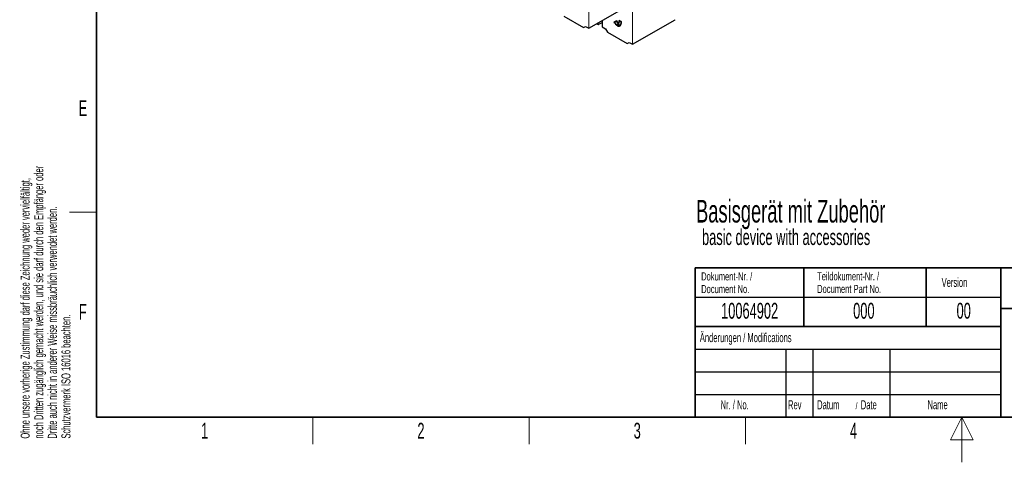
# Paper-space layout 'Blatt4' of a CAD drawing. Header units: millimetres. Extents: x 5 to 418, y 2 to 292.
# Tile 1 of 118: x 9 to 226, y 2 to 100. Entities that reach past the tile are written whole.
import ezdxf

# ---------------------------------------------------------------- set-up
doc = ezdxf.new("R2010")
doc.units = ezdxf.units.MM
doc.layers.add('SLD-0', color=7, linetype='Continuous')
doc.styles.add('SLDTEXTSTYLE0', font='TXT', dxfattribs={"width": 0.605})

psp = doc.layouts.new('Blatt4')

# ---------------------------------------------------------------- linework, layer by layer
at = {"color": 7, "linetype": 'Continuous', "lineweight": 18}
for p, q in [((134.64, 97.9), (134.64, 115.79)), ((134.69, 115.79), (134.69, 97.9)), ((144.29, 94.37), (144.29, 112.26)), ((144.34, 112.26), (144.34, 94.37)), ((136.72, 98.74), (136.72, 99.07)), ((136.76, 99.1), (136.76, 98.74)), ((137.62, 99.59), (137.62, 98.22)), ((140.79, 98.61), (140.76, 98.6)), ((140.98, 98.51), (140.95, 98.49)), ((141.35, 99.27), (141.33, 99.25)), ((141.79, 99.02), (141.77, 99))]:
    psp.add_line(p, q, dxfattribs=at)
at = {"color": 7, "linetype": 'Continuous', "lineweight": 25}
for p, q in [((134.69, 97.9), (144.05, 103.3)), ((129.12, 100.58), (133.49, 98.06)), ((133.49, 98.06), (133.92, 98.31)), ((133.92, 98.31), (134.64, 97.9)), ((136.43, 98.9), (136.72, 98.74)), ((136.76, 98.74), (137.61, 99.22)), ((137.61, 99.58), (137.61, 98.23)), ((137.62, 98.22), (138.34, 97.8)), ((140.74, 99.59), (140.15, 99.25)), ((140.18, 99.27), (140.15, 99.25)), ((140.15, 99.25), (140.47, 99.07)), ((140.74, 99.59), (140.18, 99.27)), ((140.18, 99.27), (140.5, 99.08)), ((140.24, 99.25), (140.74, 99.54)), ((140.51, 99.09), (140.24, 99.25)), ((140.5, 99.08), (140.47, 99.07)), ((141.33, 98.57), (140.74, 99.59)), ((140.76, 99.55), (140.74, 99.54)), ((140.74, 99.54), (141.25, 98.66)), ((140.76, 99.55), (141.27, 98.68)), ((140.95, 98.53), (140.76, 98.64)), ((140.76, 98.6), (140.95, 98.49)), ((140.79, 98.61), (140.98, 98.51)), ((141.25, 98.66), (140.98, 98.82)), ((141.02, 98.71), (141, 98.69)), ((141, 98.69), (141.03, 98.67)), ((141.04, 98.77), (141.01, 98.76)), ((141.01, 98.76), (141.33, 98.57)), ((141.02, 98.71), (141.02, 98.71)), ((141.04, 98.77), (141.31, 98.61)), ((141.24, 99.02), (141.22, 99.01)), ((141.22, 99.01), (141.24, 98.97)), ((141.24, 99.02), (141.27, 98.98)), ((141.27, 98.68), (141.25, 98.66)), ((141.8, 99.39), (141.33, 99.66)), ((141.33, 99.66), (141.33, 99.25)), ((141.35, 99.65), (141.35, 99.27)), ((141.39, 99.61), (141.37, 99.6)), ((141.37, 99.23), (141.37, 99.6)), ((141.37, 99.6), (141.77, 99.37)), ((141.39, 99.61), (141.79, 99.38)), ((141.53, 98.48), (141.55, 98.49)), ((141.79, 99.38), (141.77, 99.37)), ((141.77, 99.37), (141.77, 99)), ((141.79, 99.38), (141.79, 99.02)), ((141.8, 98.98), (141.8, 99.39)), ((144.34, 94.37), (153.7, 99.77)), ((138.34, 97.8), (138.77, 97.05)), ((138.77, 97.05), (143.14, 94.53)), ((143.14, 94.53), (143.57, 94.78)), ((143.57, 94.78), (144.29, 94.37))]:
    psp.add_line(p, q, dxfattribs=at)
for centre, radius, start, end in [((141.12, 99.15), 0.649, 186.8334, 237.1491), ((141.14, 99.16), 0.649, 186.8334, 237.1491), ((141.07, 99.12), 0.563, 182.6055, 237.3945), ((141.27, 98.92), 0.502, 230.7967, 9.214), ((141.28, 98.9), 0.524, 230.7967, 9.214), ((141.44, 98.82), 0.458, 180.6553, 196.5456), ((141.33, 99), 0.604, 234.3824, 294.3071), ((141.48, 98.84), 0.483, 184.529, 196.2958), ((141.46, 98.81), 0.451, 187.2404, 198.2668), ((141.06, 99.23), 0.268, 305.698, 5.6204), ((141.09, 99.24), 0.268, 305.698, 5.6204), ((141.07, 99.2), 0.293, 305.698, 5.6204), ((141.24, 98.95), 0.551, 304.0564, 7.2558)]:
    psp.add_arc(centre, radius, start, end, dxfattribs=at)
for centre, major_axis, ratio, start_param, end_param in [((134.66, 97.91), (0.0333, 0.0005), 0.587275, 3.917956, 5.471299), ((136.74, 98.75), (0.0333, 0.0005), 0.587275, 3.917956, 5.471299), ((137.64, 98.23), (0.0333, 0.0005), 0.587275, 3.132557, 3.917956), ((153.7, 99.8), (0.0171, 0.0286), 0.587369, 3.9534, 5.506743), ((144.31, 94.38), (0.0333, 0.0005), 0.587275, 3.917956, 5.471299)]:
    psp.add_ellipse(centre, major_axis=major_axis, ratio=ratio, start_param=start_param, end_param=end_param, dxfattribs=at)
at = {"layer": 'SLD-0', "lineweight": 35}
for p, q in [((26, 282.5), (26, 12)), ((158.12, 45), (225.62, 45)), ((158.12, 45), (158.12, 32)), ((182.12, 45), (182.12, 32)), ((209.12, 45), (209.12, 32)), ((225.62, 45), (225.62, 32)), ((225.62, 45), (266.33, 45)), ((225.62, 45), (225.62, 36)), ((225.62, 36), (266.33, 36)), ((225.62, 36), (225.62, 12)), ((158.12, 32), (158.12, 12)), ((158.12, 32), (225.62, 32)), ((225.62, 32), (225.62, 12)), ((26, 12), (408, 12)), ((158.12, 12), (225.62, 12)), ((225.62, 12), (266.33, 12))]:
    psp.add_line(p, q, dxfattribs=at)
at = {"layer": 'SLD-0', "lineweight": 18}
for p, q in [((20, 57.25), (26, 57.25)), ((73.75, 6), (73.75, 12)), ((121.5, 6), (121.5, 12)), ((169.25, 6), (169.25, 12)), ((217, 12), (214.5, 7)), ((217, 2), (217, 12)), ((219.5, 7), (217, 12)), ((214.5, 7), (219.5, 7))]:
    psp.add_line(p, q, dxfattribs=at)
at = {"layer": 'SLD-0'}
for p, q in [((158.12, 38.5), (225.62, 38.5)), ((158.12, 27), (225.62, 27)), ((178.12, 27), (178.12, 12)), ((184.12, 27), (184.12, 12)), ((201.12, 27), (201.12, 12)), ((158.12, 22), (225.62, 22)), ((158.12, 17), (225.62, 17))]:
    psp.add_line(p, q, dxfattribs=at)
at = {"layer": 'SLD-0', "lineweight": 25}
psp.add_line((158.12, 32), (225.62, 32), dxfattribs=at)

# ---------------------------------------------------------------- texts
at = {"layer": 'SLD-0', "char_height": 2, "attachment_point": 1, "rotation": 90, "style": 'SLDTEXTSTYLE0'}
for s, insert in [('noch Dritten zugänglich gemacht werden, und sie darf durch den Empfänger oder', (12.23, 7.24)), ('Ohne unsere vorherige Zustimmung darf diese Zeichnung weder vervielfältigt,', (9.23, 7.24)), ('Dritte auch nicht in anderer Weise missbräuchlich verwendet werden.', (15.23, 7.24)), ('Schutzvermerk ISO 16016 beachten.', (18.23, 7.24))]:
    psp.add_mtext(s, dxfattribs=dict(at, insert=insert))
at = {"layer": 'SLD-0', "style": 'SLDTEXTSTYLE0'}
for s, insert, char_height, attachment_point in [('E', (22.98, 82), 3.5, 2), ('Basisgerät mit Zubehör', (158.33, 59.99), 5, 1), ('basic device with accessories', (159.65, 53.52), 3.5, 1), ('Dokument-Nr. /', (159.47, 43.99), 1.8, 1), ('Teildokument-Nr. /', (185.07, 44.01), 1.8, 1), ('Version', (212.55, 42.76), 2, 1), ('Document No.', (159.47, 41.19), 1.8, 1), ('Document Part No.', (185.07, 41.21), 1.8, 1), ('F', (22.95, 37), 3.5, 2), ('10064902', (170.16, 37.24), 3.5, 2), ('000', (195.38, 37.24), 3.5, 2), ('00', (217.42, 37.25), 3.5, 2), ('Änderungen / Modifications', (159.17, 30.56), 2, 1), ('Nr. / No.', (163.75, 15.72), 2, 1), ('Rev', (178.64, 15.72), 2, 1), ('Datum', (185.06, 15.72), 2, 1), ('/', (193.55, 15.22), 1.5, 1), ('Date', (194.7, 15.72), 2, 1), ('Name', (209.43, 15.73), 2, 1), ('1', (49.85, 10.74), 3.5, 2), ('2', (97.6, 10.74), 3.5, 2), ('3', (145.35, 10.74), 3.5, 2), ('4', (193.1, 10.74), 3.5, 2)]:
    psp.add_mtext(s, dxfattribs=dict(at, insert=insert, char_height=char_height, attachment_point=attachment_point))

doc.saveas('drawing.dxf')
